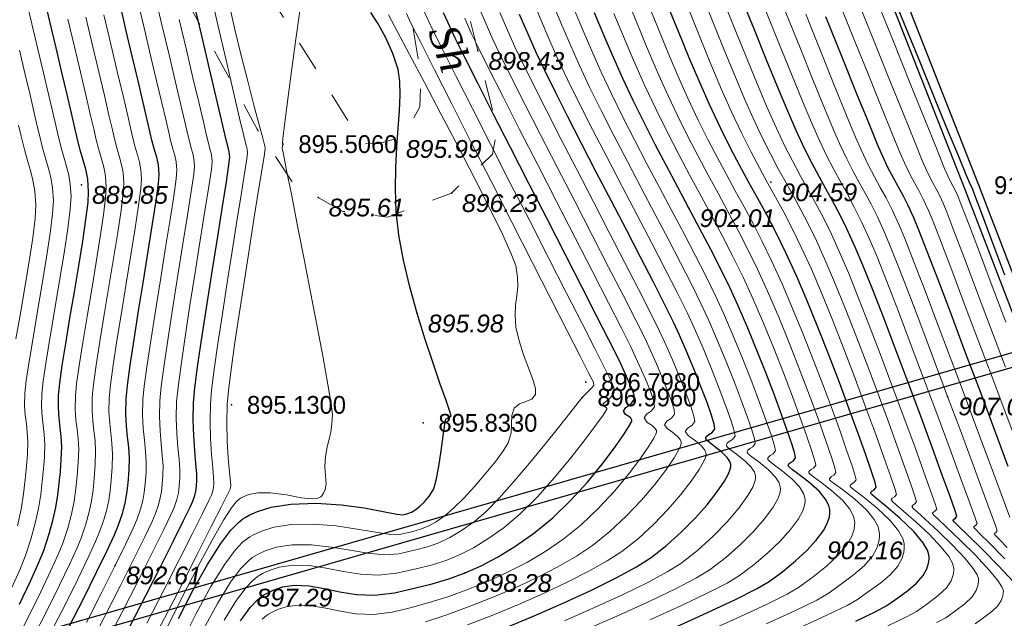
# Model space of a CAD drawing. Header units: millimetres. Extents: x 1490 to 2460, y -539 to 1142.
# Tile 12 of 28: x 2282 to 2331, y 843 to 872. Entities that reach past the tile are written whole.
import ezdxf
from ezdxf.enums import TextEntityAlignment as Align

# ---------------------------------------------------------------- set-up
doc = ezdxf.new("R2010")
doc.units = ezdxf.units.MM
doc.linetypes.add('Auto_Street_NotBorder_Line_m1', pattern=[3, 1.5, -1.5])
for name, color, linetype in [('(004) Точки рельефа', 7, 'Continuous'), ('(031) Горизонтали', 42, 'Continuous'), ('(035) Откосы', 7, 'Continuous'), ('Отметка', 7, 'Continuous'), ('Пикет', 7, 'Continuous')]:
    doc.layers.add(name, color=color, linetype=linetype)
doc.layers.add('(032) Горизонтали утолщенные', color=32, linetype='Continuous', lineweight=30)
doc.layers.add('AUTO#_ROADS_EXIST_L', color=7, linetype='Continuous', lineweight=15, true_color=0x000000)
doc.layers.add('AUTO#_ROADS_MTRAL_T', color=7, linetype='Continuous', lineweight=15, true_color=0x000000)
doc.styles.add('D-431', font='txt')
doc.styles.add('БМ-431 (Times New Roman К)', font='timesi.ttf', dxfattribs={"height": 1})

msp = doc.modelspace()

# ---------------------------------------------------------------- linework, layer by layer
at = {"layer": '(004) Точки рельефа', "color": 7, "linetype": 'ByBlock', "lineweight": -2}
for p in [(2304.613, 870.514, 898.431), (2300.54, 866.177, 895.987), (2285.067, 863.914, 889.846), (2319.054, 864.041, 904.592), (2296.732, 863.289, 895.614), (2303.307, 863.507, 896.226), (2315.025, 862.764, 902.009), (2301.623, 857.573, 895.976), (2327.781, 853.485, 907.034), (2321.304, 846.394, 902.164), (2286.736, 845.157, 892.61), (2303.986, 844.784, 898.28), (2293.181, 844.063, 897.286)]:
    msp.add_point(p, dxfattribs=at)
at = {"layer": '(031) Горизонтали', "color": 42, "linetype": 'Continuous', "lineweight": 0}
for points, elevation in [([(2288.29, 842.311), (2289.148, 843.976), (2289.907, 845.465), (2290.544, 846.726), (2291.033, 847.707), (2291.352, 848.355), (2291.477, 848.619), (2291.543, 848.828), (2291.574, 849.003), (2291.593, 849.223), (2291.581, 849.486), (2291.538, 849.972), (2291.482, 850.63), (2291.432, 851.409), (2291.407, 852.258), (2291.424, 853.128), (2291.487, 853.8), (2291.617, 854.818), (2291.798, 856.097), (2292.016, 857.551), (2292.254, 859.096), (2292.498, 860.646), (2292.731, 862.116), (2292.939, 863.421), (2293.107, 864.476), (2293.217, 865.194), (2293.257, 865.493), (2293.237, 865.667), (2293.2, 865.806), (2293.153, 865.979), (2293.07, 866.335), (2292.867, 867.207), (2292.569, 868.485), (2292.203, 870.054), (2291.796, 871.801), (2291.373, 873.615)], 894.5), ([(2327.234, 842.342), (2327.691, 842.58), (2328.191, 842.936), (2328.634, 843.27), (2328.99, 843.613), (2329.189, 843.913), (2329.277, 844.162), (2329.303, 844.344), (2329.306, 844.44), (2329.297, 844.514), (2329.235, 844.688), (2329.046, 845.002), (2328.65, 845.494), (2328.007, 846.169), (2327.308, 846.841), (2326.667, 847.43), (2326.273, 847.79), (2326.085, 847.968), (2326.025, 848.035), (2326.017, 848.051), (2326.023, 848.081), (2326.063, 848.129), (2326.157, 848.187), (2326.249, 848.296), (2326.183, 848.527), (2325.985, 849.11), (2325.676, 849.985), (2325.277, 851.089), (2324.811, 852.363), (2324.298, 853.744), (2323.76, 855.172), (2323.218, 856.586), (2322.693, 857.923), (2322.207, 859.123), (2321.781, 860.124), (2321.33, 861.114), (2320.919, 861.955), (2320.537, 862.689), (2320.171, 863.36), (2319.81, 864.009), (2319.442, 864.678), (2319.054, 865.411), (2318.635, 866.249), (2318.173, 867.234), (2317.765, 868.16), (2317.284, 869.298), (2316.746, 870.602), (2316.169, 872.025), (2315.57, 873.52)], 905), ([(2281.621, 844.039), (2282.026, 844.94), (2282.29, 845.594), (2282.571, 846.445), (2282.786, 847.234), (2282.944, 847.968), (2283.057, 848.654), (2283.137, 849.301), (2283.193, 849.917), (2283.238, 850.508), (2283.258, 851.113), (2283.233, 851.608), (2283.183, 852.048), (2283.13, 852.488), (2283.097, 852.984), (2283.105, 853.592), (2283.174, 854.242), (2283.321, 855.223), (2283.52, 856.44), (2283.751, 857.796), (2283.988, 859.198), (2284.211, 860.549), (2284.394, 861.756), (2284.515, 862.723), (2284.552, 863.354), (2284.512, 863.931), (2284.437, 864.399), (2284.335, 864.812), (2284.212, 865.224), (2284.075, 865.689), (2283.933, 866.261), (2283.817, 866.766), (2283.649, 867.486), (2283.437, 868.387), (2283.189, 869.438), (2282.914, 870.606), (2282.619, 871.857), (2282.314, 873.159)], 889.5), ([(2285.305, 840.887), (2286.189, 842.59), (2286.98, 844.14), (2287.654, 845.482), (2288.186, 846.561), (2288.549, 847.323), (2288.721, 847.712), (2288.863, 848.134), (2288.955, 848.479), (2289.013, 848.803), (2289.052, 849.161), (2289.087, 849.608), (2289.091, 850.062), (2289.055, 850.575), (2288.999, 851.15), (2288.946, 851.789), (2288.915, 852.494), (2288.928, 853.267), (2288.997, 853.97), (2289.14, 855.041), (2289.339, 856.38), (2289.574, 857.887), (2289.824, 859.462), (2290.072, 861.005), (2290.298, 862.416), (2290.481, 863.594), (2290.603, 864.439), (2290.645, 864.851), (2290.614, 865.194), (2290.555, 865.459), (2290.475, 865.724), (2290.387, 866.064), (2290.313, 866.384), (2290.164, 867.019), (2289.951, 867.92), (2289.687, 869.04), (2289.384, 870.329), (2289.053, 871.739), (2288.706, 873.222)], 893), ([(2285.309, 842.335), (2286.078, 843.843), (2286.736, 845.157), (2287.258, 846.223), (2287.621, 846.991), (2287.802, 847.409), (2287.976, 847.927), (2288.09, 848.351), (2288.161, 848.749), (2288.209, 849.188), (2288.251, 849.737), (2288.261, 850.254), (2288.227, 850.776), (2288.172, 851.324), (2288.117, 851.916), (2288.084, 852.572), (2288.096, 853.313), (2288.164, 853.997), (2288.304, 855.036), (2288.499, 856.333), (2288.728, 857.795), (2288.974, 859.324), (2289.216, 860.826), (2289.437, 862.203), (2289.616, 863.362), (2289.735, 864.205), (2289.775, 864.637), (2289.738, 865.048), (2289.666, 865.367), (2289.571, 865.684), (2289.465, 866.092), (2289.387, 866.431), (2289.238, 867.065), (2289.03, 867.949), (2288.773, 869.039), (2288.478, 870.29), (2288.157, 871.656), (2287.821, 873.093)], 892.5), ([(2318.833, 842.278), (2320.279, 842.941), (2321.322, 843.449), (2321.881, 843.766), (2322.54, 844.24), (2323.144, 844.691), (2323.663, 845.14), (2324.069, 845.609), (2324.291, 846.012), (2324.388, 846.337), (2324.417, 846.568), (2324.419, 846.688), (2324.41, 846.81), (2324.347, 847.055), (2324.157, 847.422), (2323.773, 847.896), (2323.18, 848.441), (2322.588, 848.897), (2322.207, 849.173), (2322.021, 849.316), (2321.96, 849.377), (2321.952, 849.396), (2321.956, 849.425), (2321.983, 849.473), (2322.055, 849.531), (2322.174, 849.604), (2322.272, 849.734), (2322.22, 849.962), (2322.051, 850.498), (2321.78, 851.292), (2321.424, 852.294), (2320.997, 853.455), (2320.515, 854.723), (2319.993, 856.05), (2319.448, 857.385), (2318.893, 858.678), (2318.399, 859.76), (2317.912, 860.761), (2317.428, 861.702), (2316.946, 862.607), (2316.461, 863.498), (2315.971, 864.396), (2315.473, 865.325), (2314.964, 866.305), (2314.442, 867.361), (2313.902, 868.513), (2313.409, 869.621), (2312.929, 870.741), (2312.462, 871.867), (2312.007, 872.991)], 903), ([(2329.143, 842.284), (2329.572, 842.589), (2329.952, 842.876), (2330.257, 843.169), (2330.427, 843.426), (2330.503, 843.64), (2330.525, 843.796), (2330.528, 843.878), (2330.518, 843.944), (2330.453, 844.106), (2330.252, 844.418), (2329.831, 844.929), (2329.149, 845.653), (2328.406, 846.386), (2327.724, 847.036), (2327.305, 847.433), (2327.106, 847.629), (2327.042, 847.699), (2327.033, 847.714), (2327.039, 847.74), (2327.075, 847.783), (2327.161, 847.84), (2327.243, 847.936), (2327.167, 848.186), (2326.942, 848.831), (2326.596, 849.798), (2326.154, 851.016), (2325.64, 852.411), (2325.081, 853.913), (2324.503, 855.449), (2323.93, 856.946), (2323.389, 858.333), (2322.905, 859.537), (2322.503, 860.486), (2322.047, 861.482), (2321.635, 862.315), (2321.253, 863.037), (2320.884, 863.705), (2320.514, 864.372), (2320.127, 865.093), (2319.708, 865.922), (2319.241, 866.914), (2318.854, 867.796), (2318.37, 868.947), (2317.809, 870.311), (2317.194, 871.829), (2316.546, 873.444)], 905.5), ([(2330.955, 851.81), (2330.199, 853.824), (2329.433, 855.859), (2328.697, 857.81), (2328.029, 859.571), (2327.47, 861.037), (2327.059, 862.1), (2326.835, 862.655), (2326.577, 863.206), (2326.353, 863.633), (2326.138, 864.02), (2325.911, 864.447), (2325.647, 864.995), (2325.441, 865.482), (2325.05, 866.434), (2324.505, 867.775), (2323.838, 869.424), (2323.08, 871.303), (2322.263, 873.333)], 908.5), ([(2330.632, 854.931), (2329.896, 856.882), (2329.205, 858.712), (2328.592, 860.33), (2328.09, 861.647), (2327.734, 862.572), (2327.557, 863.017), (2327.374, 863.407), (2327.215, 863.71), (2327.063, 863.984), (2326.902, 864.287), (2326.715, 864.675), (2326.529, 865.12), (2326.139, 866.074), (2325.58, 867.453), (2324.886, 869.17), (2324.092, 871.14), (2323.232, 873.276)], 909), ([(2330.648, 857.14), (2329.928, 859.047), (2329.294, 860.72), (2328.784, 862.064), (2328.434, 862.982), (2328.279, 863.378), (2328.147, 863.656), (2328.033, 863.868), (2327.918, 864.078), (2327.783, 864.355), (2327.616, 864.758), (2327.228, 865.714), (2326.655, 867.131), (2325.934, 868.916), (2325.103, 870.976), (2324.2, 873.218)], 909.5), ([(2288.2, 840.71), (2289.16, 842.551), (2290.042, 844.261), (2290.82, 845.785), (2291.469, 847.069), (2291.965, 848.056), (2292.282, 848.692), (2292.395, 848.922), (2292.416, 849.007), (2292.429, 849.094), (2292.41, 849.281), (2292.365, 849.755), (2292.309, 850.443), (2292.26, 851.274), (2292.237, 852.178), (2292.256, 853.082), (2292.32, 853.771), (2292.452, 854.819), (2292.637, 856.136), (2292.859, 857.633), (2293.102, 859.223), (2293.351, 860.815), (2293.589, 862.321), (2293.801, 863.652), (2293.972, 864.719), (2294.086, 865.433), (2294.127, 865.706), (2294.107, 865.829), (2294.075, 865.951), (2294.004, 866.213), (2293.826, 866.879), (2293.569, 867.848), (2293.264, 869.021), (2292.943, 870.297), (2292.635, 871.577), (2292.371, 872.762)], 895), ([(2292.103, 842.452), (2292.717, 843.443), (2293.181, 844.063), (2293.513, 844.414), (2293.725, 844.588), (2293.829, 844.657), (2293.995, 844.752), (2294.327, 844.909), (2294.823, 845.071), (2295.481, 845.169), (2296.303, 845.147), (2297.13, 845.023), (2297.967, 844.86), (2298.822, 844.722), (2299.698, 844.672), (2300.603, 844.771), (2301.564, 844.984), (2302.376, 845.19), (2303.086, 845.416), (2303.745, 845.687), (2304.402, 846.029), (2305.106, 846.466), (2305.905, 847.025), (2306.702, 847.693), (2307.549, 848.544), (2308.397, 849.494), (2309.2, 850.462), (2309.907, 851.365), (2310.472, 852.123), (2310.789, 852.568), (2310.932, 852.78), (2310.976, 852.854), (2310.981, 852.869), (2310.975, 852.896), (2310.936, 852.942), (2310.846, 853.004), (2310.774, 853.097), (2310.906, 853.224), (2311.162, 853.422), (2311.334, 853.689), (2311.327, 853.912), (2311.238, 854.143), (2311.101, 854.4), (2310.952, 854.701), (2310.774, 855.06), (2310.36, 855.879), (2309.75, 857.078), (2308.987, 858.574), (2308.112, 860.288), (2307.169, 862.136), (2306.198, 864.038), (2305.242, 865.913), (2304.343, 867.68), (2303.543, 869.256), (2302.884, 870.561), (2302.408, 871.513), (2302.157, 872.032), (2301.922, 872.562)], 897.5), ([(2302.038, 842.372), (2303.078, 842.719), (2304.182, 843.123), (2305.316, 843.573), (2306.446, 844.058), (2307.539, 844.568), (2308.562, 845.092), (2309.481, 845.618), (2310.262, 846.136), (2311.122, 846.825), (2311.935, 847.586), (2312.679, 848.374), (2313.333, 849.146), (2313.878, 849.857), (2314.292, 850.463), (2314.516, 850.842), (2314.613, 851.051), (2314.643, 851.148), (2314.646, 851.183), (2314.64, 851.243), (2314.595, 851.357), (2314.466, 851.513), (2314.232, 851.7), (2313.95, 851.904), (2313.823, 852.087), (2313.94, 852.268), (2314.166, 852.409), (2314.317, 852.61), (2314.289, 852.842), (2314.165, 853.246), (2313.965, 853.781), (2313.71, 854.41), (2313.421, 855.091), (2313.117, 855.786), (2312.857, 856.333), (2312.403, 857.24), (2311.793, 858.439), (2311.063, 859.861), (2310.251, 861.439), (2309.394, 863.102), (2308.528, 864.784), (2307.69, 866.416), (2306.918, 867.929), (2306.247, 869.255), (2305.716, 870.325), (2305.36, 871.072), (2304.972, 871.946), (2304.663, 872.678)], 899), ([(2308.882, 842.425), (2310.393, 843.091), (2311.782, 843.73), (2312.99, 844.318), (2313.956, 844.832), (2314.619, 845.247), (2315.444, 845.897), (2316.214, 846.592), (2316.902, 847.298), (2317.482, 847.978), (2317.927, 848.595), (2318.17, 849.02), (2318.276, 849.286), (2318.308, 849.433), (2318.311, 849.498), (2318.304, 849.582), (2318.252, 849.75), (2318.098, 849.995), (2317.8, 850.302), (2317.375, 850.638), (2317.079, 850.857), (2316.928, 850.986), (2316.878, 851.052), (2316.871, 851.078), (2316.877, 851.116), (2316.912, 851.181), (2317.01, 851.259), (2317.169, 851.357), (2317.3, 851.532), (2317.256, 851.779), (2317.099, 852.286), (2316.847, 853.001), (2316.52, 853.87), (2316.138, 854.84), (2315.719, 855.858), (2315.283, 856.871), (2314.931, 857.626), (2314.447, 858.601), (2313.858, 859.753), (2313.192, 861.038), (2312.474, 862.412), (2311.731, 863.833), (2310.989, 865.256), (2310.275, 866.639), (2309.615, 867.939), (2309.036, 869.111), (2308.563, 870.113), (2308.107, 871.133), (2307.728, 872.017), (2307.405, 872.803)], 900.5), ([(2309.756, 841.908), (2311.464, 842.655), (2313.023, 843.363), (2314.36, 844.002), (2315.401, 844.541), (2316.072, 844.951), (2316.845, 845.552), (2317.567, 846.186), (2318.212, 846.828), (2318.756, 847.45), (2319.174, 848.026), (2319.401, 848.436), (2319.5, 848.706), (2319.53, 848.864), (2319.533, 848.936), (2319.524, 849.033), (2319.465, 849.226), (2319.29, 849.509), (2318.949, 849.866), (2318.463, 850.256), (2318.124, 850.506), (2317.952, 850.647), (2317.895, 850.716), (2317.888, 850.742), (2317.893, 850.778), (2317.926, 850.84), (2318.019, 850.914), (2318.17, 851.006), (2318.294, 851.172), (2318.256, 851.388), (2318.118, 851.842), (2317.895, 852.493), (2317.601, 853.299), (2317.25, 854.218), (2316.858, 855.207), (2316.438, 856.226), (2316.005, 857.232), (2315.633, 858.035), (2315.161, 858.99), (2314.609, 860.07), (2313.996, 861.246), (2313.342, 862.49), (2312.666, 863.773), (2311.987, 865.068), (2311.325, 866.346), (2310.698, 867.578), (2310.127, 868.736), (2309.631, 869.793), (2309.127, 870.92), (2308.708, 871.898), (2308.35, 872.769)], 901), ([(2313.089, 842.466), (2314.628, 843.165), (2315.926, 843.781), (2316.914, 844.287), (2317.524, 844.655), (2318.246, 845.208), (2318.92, 845.781), (2319.522, 846.358), (2320.03, 846.922), (2320.42, 847.457), (2320.632, 847.853), (2320.724, 848.126), (2320.752, 848.294), (2320.754, 848.374), (2320.745, 848.483), (2320.678, 848.702), (2320.481, 849.024), (2320.098, 849.43), (2319.551, 849.874), (2319.17, 850.154), (2318.976, 850.308), (2318.912, 850.38), (2318.904, 850.405), (2318.908, 850.44), (2318.94, 850.498), (2319.028, 850.568), (2319.171, 850.656), (2319.289, 850.813), (2319.244, 851.043), (2319.088, 851.546), (2318.838, 852.274), (2318.51, 853.178), (2318.119, 854.21), (2317.68, 855.323), (2317.211, 856.467), (2316.727, 857.594), (2316.334, 858.447), (2315.869, 859.392), (2315.347, 860.414), (2314.781, 861.497), (2314.184, 862.626), (2313.569, 863.784), (2312.951, 864.956), (2312.341, 866.127), (2311.753, 867.28), (2311.202, 868.401), (2310.699, 869.473), (2310.164, 870.671), (2309.706, 871.742), (2309.304, 872.72)], 901.5), ([(2320.474, 842.087), (2321.85, 842.716), (2322.828, 843.186), (2323.334, 843.469), (2323.933, 843.896), (2324.482, 844.297), (2324.954, 844.696), (2325.322, 845.117), (2325.525, 845.487), (2325.613, 845.792), (2325.639, 846.011), (2325.641, 846.126), (2325.631, 846.244), (2325.563, 846.488), (2325.358, 846.866), (2324.942, 847.374), (2324.299, 847.978), (2323.658, 848.496), (2323.245, 848.813), (2323.043, 848.975), (2322.977, 849.041), (2322.969, 849.06), (2322.972, 849.086), (2322.997, 849.131), (2323.065, 849.185), (2323.175, 849.253), (2323.266, 849.375), (2323.218, 849.579), (2323.064, 850.066), (2322.817, 850.795), (2322.491, 851.722), (2322.098, 852.804), (2321.653, 853.998), (2321.169, 855.261), (2320.659, 856.551), (2320.136, 857.825), (2319.615, 859.04), (2319.114, 860.14), (2318.64, 861.117), (2318.186, 862.004), (2317.745, 862.829), (2317.309, 863.623), (2316.872, 864.417), (2316.426, 865.24), (2315.966, 866.124), (2315.482, 867.098), (2314.97, 868.194), (2314.482, 869.293), (2313.984, 870.459), (2313.482, 871.671), (2312.982, 872.91)], 903.5), ([(2324.825, 842.183), (2325.781, 842.631), (2326.238, 842.877), (2326.81, 843.283), (2327.317, 843.665), (2327.723, 844.057), (2327.95, 844.399), (2328.051, 844.684), (2328.081, 844.892), (2328.084, 845.002), (2328.076, 845.085), (2328.018, 845.271), (2327.84, 845.587), (2327.468, 846.06), (2326.866, 846.688), (2326.211, 847.298), (2325.61, 847.827), (2325.241, 848.148), (2325.065, 848.31), (2325.008, 848.371), (2325.001, 848.387), (2325.008, 848.42), (2325.051, 848.472), (2325.154, 848.537), (2325.255, 848.656), (2325.186, 848.904), (2324.979, 849.523), (2324.656, 850.445), (2324.24, 851.604), (2323.753, 852.931), (2323.219, 854.361), (2322.66, 855.827), (2322.098, 857.26), (2321.557, 858.594), (2321.059, 859.763), (2320.565, 860.847), (2320.114, 861.769), (2319.696, 862.574), (2319.295, 863.309), (2318.899, 864.02), (2318.495, 864.753), (2318.071, 865.556), (2317.612, 866.474), (2317.105, 867.554), (2316.634, 868.621), (2316.107, 869.868), (2315.538, 871.248), (2314.945, 872.717)], 904.5), ([(2330.601, 845.477), (2329.839, 846.248), (2329.37, 846.72), (2329.147, 846.949), (2329.075, 847.028), (2329.066, 847.041), (2329.07, 847.058), (2329.099, 847.092), (2329.168, 847.144), (2329.232, 847.217), (2329.135, 847.506), (2328.859, 848.274), (2328.438, 849.426), (2327.906, 850.869), (2327.298, 852.509), (2326.647, 854.252), (2325.987, 856.003), (2325.354, 857.668), (2324.78, 859.154), (2324.299, 860.365), (2323.947, 861.209), (2323.539, 862.095), (2323.175, 862.82), (2322.837, 863.448), (2322.506, 864.043), (2322.164, 864.67), (2321.794, 865.392), (2321.376, 866.274), (2321.064, 866.992), (2320.625, 868.042), (2320.083, 869.364), (2319.463, 870.893), (2318.789, 872.567)], 906.5), ([(2281.786, 841.314), (2282.469, 842.656), (2283.062, 843.854), (2283.547, 844.869), (2283.908, 845.664), (2284.127, 846.199), (2284.391, 846.991), (2284.579, 847.689), (2284.709, 848.328), (2284.796, 848.943), (2284.857, 849.573), (2284.909, 850.251), (2284.93, 850.888), (2284.903, 851.409), (2284.851, 851.873), (2284.795, 852.337), (2284.76, 852.859), (2284.769, 853.499), (2284.83, 854.106), (2284.959, 855.015), (2285.137, 856.148), (2285.347, 857.427), (2285.571, 858.773), (2285.792, 860.108), (2285.993, 861.355), (2286.154, 862.435), (2286.26, 863.27), (2286.293, 863.782), (2286.249, 864.346), (2286.165, 864.793), (2286.052, 865.2), (2285.919, 865.645), (2285.777, 866.205), (2285.67, 866.671), (2285.5, 867.398), (2285.277, 868.343), (2285.013, 869.466), (2284.716, 870.723), (2284.399, 872.074)], 890.5), ([(2282.667, 841.569), (2283.371, 842.953), (2283.98, 844.18), (2284.475, 845.208), (2284.837, 845.996), (2285.046, 846.501), (2285.28, 847.196), (2285.447, 847.791), (2285.56, 848.333), (2285.637, 848.87), (2285.694, 849.451), (2285.745, 850.122), (2285.766, 850.776), (2285.738, 851.31), (2285.685, 851.785), (2285.628, 852.261), (2285.592, 852.797), (2285.6, 853.452), (2285.664, 854.079), (2285.795, 855.02), (2285.977, 856.195), (2286.192, 857.519), (2286.422, 858.911), (2286.648, 860.288), (2286.854, 861.567), (2287.02, 862.667), (2287.129, 863.504), (2287.163, 863.996), (2287.124, 864.504), (2287.049, 864.906), (2286.947, 865.272), (2286.827, 865.672), (2286.699, 866.177), (2286.596, 866.624), (2286.425, 867.354), (2286.197, 868.321), (2285.924, 869.48), (2285.617, 870.782), (2285.288, 872.184)], 891), ([(2283.548, 841.825), (2284.274, 843.25), (2284.899, 844.506), (2285.403, 845.546), (2285.765, 846.327), (2285.964, 846.804), (2286.17, 847.407), (2286.315, 847.909), (2286.414, 848.366), (2286.481, 848.83), (2286.532, 849.355), (2286.58, 849.994), (2286.601, 850.638), (2286.571, 851.178), (2286.516, 851.67), (2286.459, 852.169), (2286.423, 852.729), (2286.432, 853.406), (2286.497, 854.052), (2286.632, 855.025), (2286.818, 856.241), (2287.038, 857.611), (2287.273, 859.049), (2287.504, 860.467), (2287.715, 861.779), (2287.885, 862.898), (2287.998, 863.737), (2288.034, 864.21), (2287.999, 864.661), (2287.932, 865.019), (2287.841, 865.344), (2287.735, 865.7), (2287.621, 866.149), (2287.522, 866.576), (2287.35, 867.31), (2287.117, 868.3), (2286.836, 869.494), (2286.518, 870.842), (2286.178, 872.293)], 891.5), ([(2286.159, 841.091), (2287.069, 842.845), (2287.882, 844.436), (2288.572, 845.807), (2289.113, 846.9), (2289.478, 847.655), (2289.639, 848.014), (2289.77, 848.411), (2289.846, 848.732), (2289.889, 849.061), (2289.922, 849.48), (2289.921, 849.87), (2289.883, 850.374), (2289.827, 850.977), (2289.775, 851.662), (2289.745, 852.415), (2289.76, 853.221), (2289.83, 853.942), (2289.977, 855.046), (2290.18, 856.426), (2290.419, 857.979), (2290.675, 859.6), (2290.928, 861.184), (2291.159, 862.628), (2291.347, 863.825), (2291.472, 864.673), (2291.516, 865.065), (2291.477, 865.414), (2291.402, 865.689), (2291.309, 866.036), (2291.236, 866.351), (2291.078, 867.023), (2290.85, 867.991), (2290.567, 869.196), (2290.243, 870.576), (2289.892, 872.072)], 893.5), ([(2289.207, 841.929), (2290.039, 843.586), (2290.805, 845.08), (2291.489, 846.364), (2292.078, 847.39), (2292.468, 847.991), (2292.709, 848.299), (2292.843, 848.429), (2292.902, 848.471), (2293.035, 848.543), (2293.316, 848.652), (2293.766, 848.737), (2294.397, 848.738), (2295.185, 848.631), (2295.906, 848.495), (2296.387, 848.433), (2296.668, 848.448), (2296.81, 848.498), (2296.865, 848.538), (2296.92, 848.593), (2297.008, 848.709), (2297.089, 848.899), (2297.126, 849.18), (2297.106, 849.578), (2297.074, 850.029), (2297.098, 850.532), (2297.183, 850.998), (2297.275, 851.378), (2297.36, 851.732), (2297.42, 852.121), (2297.44, 852.604), (2297.38, 853.115), (2297.221, 854.078), (2296.984, 855.386), (2296.692, 856.937), (2296.368, 858.623), (2296.032, 860.34), (2295.708, 861.984), (2295.418, 863.449), (2295.182, 864.629), (2295.025, 865.42), (2294.967, 865.718), (2294.982, 865.834), (2294.997, 865.92), (2294.985, 865.972), (2294.973, 866.024), (2295.011, 866.322), (2295.114, 867.117), (2295.265, 868.269), (2295.447, 869.641), (2295.644, 871.096), (2295.838, 872.495)], 895.5), ([(2289.967, 841.272), (2290.723, 842.78), (2291.447, 844.109), (2292.132, 845.214), (2292.649, 845.905), (2293.016, 846.295), (2293.251, 846.488), (2293.365, 846.564), (2293.552, 846.669), (2293.94, 846.847), (2294.556, 847.04), (2295.42, 847.177), (2296.532, 847.197), (2297.63, 847.101), (2298.66, 846.946), (2299.57, 846.788), (2300.307, 846.683), (2300.817, 846.69), (2301.353, 846.811), (2301.783, 846.936), (2302.164, 847.092), (2302.552, 847.31), (2303, 847.618), (2303.417, 847.971), (2303.923, 848.474), (2304.471, 849.068), (2305.012, 849.696), (2305.497, 850.299), (2305.879, 850.818), (2306.107, 851.195), (2306.249, 851.685), (2306.271, 852.141), (2306.286, 852.552), (2306.407, 852.902), (2306.668, 853.127), (2306.98, 853.24), (2307.268, 853.353), (2307.459, 853.573), (2307.455, 853.872), (2307.321, 854.325), (2307.107, 854.895), (2306.864, 855.54), (2306.643, 856.221), (2306.494, 856.899), (2306.448, 857.496), (2306.474, 857.994), (2306.531, 858.439), (2306.578, 858.881), (2306.575, 859.367), (2306.48, 859.945), (2306.264, 860.519), (2305.822, 861.482), (2305.202, 862.744), (2304.457, 864.213), (2303.638, 865.799), (2302.796, 867.411), (2301.981, 868.957), (2301.245, 870.347), (2300.639, 871.49), (2300.214, 872.295)], 896.5), ([(2291.09, 842.02), (2291.775, 843.281), (2292.424, 844.329), (2292.915, 844.984), (2293.264, 845.354), (2293.488, 845.538), (2293.597, 845.61), (2293.773, 845.711), (2294.134, 845.878), (2294.689, 846.056), (2295.45, 846.173), (2296.417, 846.172), (2297.38, 846.062), (2298.314, 845.903), (2299.196, 845.755), (2300.003, 845.678), (2300.71, 845.731), (2301.49, 845.905), (2302.135, 846.077), (2302.698, 846.276), (2303.235, 846.531), (2303.802, 846.87), (2304.453, 847.322), (2305.001, 847.794), (2305.667, 848.478), (2306.405, 849.303), (2307.168, 850.203), (2307.911, 851.109), (2308.588, 851.953), (2309.152, 852.667), (2309.558, 853.182), (2309.76, 853.431), (2310.017, 853.691), (2310.236, 853.903), (2310.34, 854.048), (2310.312, 854.19), (2310.23, 854.34), (2310.072, 854.653), (2309.653, 855.476), (2309.019, 856.72), (2308.218, 858.294), (2307.294, 860.107), (2306.295, 862.069), (2305.267, 864.088), (2304.257, 866.075), (2303.31, 867.939), (2302.474, 869.589), (2301.794, 870.935), (2301.317, 871.886), (2301.089, 872.352)], 897), ([(2293.984, 842.51), (2294.191, 842.683), (2294.292, 842.75), (2294.441, 842.835), (2294.735, 842.976), (2295.165, 843.118), (2295.724, 843.199), (2296.416, 843.169), (2297.117, 843.048), (2297.846, 842.897), (2298.621, 842.774), (2299.463, 842.74), (2300.389, 842.853), (2301.281, 843.062), (2302.216, 843.321), (2303.18, 843.629), (2304.16, 843.984), (2305.141, 844.385), (2306.11, 844.832), (2307.054, 845.322), (2307.958, 845.856), (2308.81, 846.433), (2309.715, 847.163), (2310.57, 847.975), (2311.353, 848.82), (2312.042, 849.646), (2312.615, 850.403), (2313.051, 851.039), (2313.287, 851.426), (2313.39, 851.63), (2313.421, 851.717), (2313.425, 851.745), (2313.416, 851.804), (2313.359, 851.909), (2313.205, 852.045), (2312.965, 852.207), (2312.807, 852.424), (2312.929, 852.612), (2313.165, 852.759), (2313.323, 852.97), (2313.293, 853.229), (2313.156, 853.647), (2312.941, 854.18), (2312.678, 854.787), (2312.396, 855.424), (2312.154, 855.926), (2311.692, 856.845), (2311.052, 858.102), (2310.277, 859.616), (2309.409, 861.308), (2308.491, 863.097), (2307.564, 864.903), (2306.671, 866.647), (2305.856, 868.247), (2305.159, 869.625), (2304.624, 870.7), (2304.292, 871.392), (2303.965, 872.128)], 898.5), ([(2304.104, 842.219), (2305.348, 842.708), (2306.612, 843.233), (2307.851, 843.778), (2309.024, 844.327), (2310.087, 844.864), (2310.998, 845.374), (2311.715, 845.84), (2312.529, 846.487), (2313.299, 847.196), (2314.004, 847.927), (2314.624, 848.645), (2315.141, 849.311), (2315.533, 849.887), (2315.745, 850.259), (2315.837, 850.472), (2315.865, 850.579), (2315.868, 850.621), (2315.86, 850.697), (2315.803, 850.842), (2315.643, 851.047), (2315.35, 851.292), (2314.998, 851.551), (2314.839, 851.751), (2314.951, 851.924), (2315.167, 852.058), (2315.311, 852.251), (2315.272, 852.51), (2315.118, 852.998), (2314.874, 853.661), (2314.564, 854.443), (2314.211, 855.29), (2313.839, 856.147), (2313.56, 856.74), (2313.114, 857.635), (2312.533, 858.776), (2311.849, 860.107), (2311.094, 861.57), (2310.297, 863.108), (2309.492, 864.665), (2308.709, 866.185), (2307.98, 867.61), (2307.335, 868.885), (2306.808, 869.951), (2306.428, 870.752), (2306.029, 871.647), (2305.704, 872.41)], 899.5), ([(2315.893, 841.885), (2317.532, 842.62), (2318.882, 843.248), (2319.872, 843.738), (2320.429, 844.062), (2321.148, 844.594), (2321.806, 845.118), (2322.372, 845.641), (2322.814, 846.167), (2323.057, 846.594), (2323.163, 846.919), (2323.195, 847.139), (2323.198, 847.25), (2323.189, 847.361), (2323.131, 847.586), (2322.957, 847.92), (2322.605, 848.353), (2322.061, 848.848), (2321.519, 849.265), (2321.17, 849.519), (2320.999, 849.654), (2320.943, 849.713), (2320.936, 849.733), (2320.94, 849.763), (2320.969, 849.815), (2321.046, 849.877), (2321.173, 849.954), (2321.277, 850.094), (2321.232, 850.307), (2321.081, 850.794), (2320.838, 851.515), (2320.515, 852.424), (2320.126, 853.481), (2319.684, 854.641), (2319.202, 855.862), (2318.693, 857.102), (2318.171, 858.317), (2317.69, 859.366), (2317.193, 860.382), (2316.681, 861.377), (2316.156, 862.365), (2315.619, 863.357), (2315.074, 864.367), (2314.521, 865.407), (2313.962, 866.49), (2313.399, 867.627), (2312.834, 868.833), (2312.291, 870.052), (2311.789, 871.225), (2311.321, 872.358)], 902.5), ([(2330.723, 846.031), (2330.331, 846.437), (2330.148, 846.63), (2330.089, 846.694), (2330.082, 846.705), (2330.086, 846.718), (2330.111, 846.748), (2330.171, 846.795), (2330.226, 846.858), (2330.136, 847.12), (2329.879, 847.826), (2329.486, 848.897), (2328.985, 850.251), (2328.407, 851.807), (2327.781, 853.485), (2327.136, 855.203), (2326.503, 856.881), (2325.91, 858.437), (2325.387, 859.792), (2324.963, 860.863), (2324.669, 861.571), (2324.316, 862.337), (2324.001, 862.964), (2323.708, 863.508), (2323.421, 864.023), (2323.126, 864.566), (2322.805, 865.191), (2322.444, 865.955), (2322.152, 866.629), (2321.713, 867.686), (2321.152, 869.056), (2320.5, 870.665), (2319.784, 872.443)], 907), ([(2330.843, 847.537), (2330.417, 848.688), (2329.877, 850.141), (2329.256, 851.807), (2328.587, 853.597), (2327.902, 855.421), (2327.234, 857.19), (2326.616, 858.815), (2326.081, 860.206), (2325.662, 861.275), (2325.391, 861.932), (2325.047, 862.675), (2324.743, 863.268), (2324.458, 863.786), (2324.172, 864.304), (2323.864, 864.895), (2323.512, 865.635), (2323.241, 866.265), (2322.8, 867.33), (2322.222, 868.747), (2321.538, 870.437), (2320.78, 872.319)], 907.5), ([(2281.912, 847.102), (2282.086, 847.922), (2282.211, 848.685), (2282.297, 849.392), (2282.358, 850.042), (2282.403, 850.636), (2282.422, 851.225), (2282.397, 851.707), (2282.349, 852.135), (2282.298, 852.564), (2282.265, 853.047), (2282.273, 853.638), (2282.341, 854.267), (2282.483, 855.21), (2282.678, 856.378), (2282.903, 857.683), (2283.135, 859.036), (2283.351, 860.347), (2283.529, 861.527), (2283.647, 862.488), (2283.681, 863.141), (2283.638, 863.765), (2283.557, 864.272), (2283.446, 864.719), (2283.313, 865.166), (2283.165, 865.67), (2283.011, 866.29), (2282.891, 866.814), (2282.724, 867.53), (2282.517, 868.41), (2282.277, 869.425), (2282.012, 870.547)], 889), ([(2281.836, 856.317), (2282.055, 857.571), (2282.281, 858.874), (2282.492, 860.144), (2282.665, 861.298), (2282.779, 862.254), (2282.811, 862.927), (2282.764, 863.599), (2282.677, 864.145), (2282.558, 864.627), (2282.414, 865.107), (2282.255, 865.65), (2282.089, 866.318), (2281.965, 866.861)], 888.5)]:
    msp.add_lwpolyline(points, dxfattribs=dict(at, elevation=elevation))
at = {"layer": '(032) Горизонтали утолщенные', "color": 32, "linetype": 'Continuous', "lineweight": 30}
for points, elevation in [([(2330.594, 859.466), (2329.962, 861.164), (2329.461, 862.508), (2329.129, 863.4), (2329.001, 863.74), (2328.926, 863.888), (2328.851, 864.036), (2328.713, 864.367), (2328.359, 865.227), (2327.83, 866.513), (2327.169, 868.125), (2326.418, 869.961), (2325.62, 871.918), (2324.817, 873.895)], 910), ([(2282.007, 843.25), (2282.548, 844.377), (2282.955, 845.274), (2283.208, 845.896), (2283.465, 846.665), (2283.659, 847.366), (2283.802, 848.013), (2283.904, 848.623), (2283.976, 849.211), (2284.029, 849.791), (2284.074, 850.379), (2284.094, 851.001), (2284.068, 851.509), (2284.017, 851.96), (2283.963, 852.412), (2283.929, 852.922), (2283.937, 853.545), (2283.997, 854.134), (2284.123, 855.01), (2284.297, 856.102), (2284.502, 857.335), (2284.721, 858.635), (2284.936, 859.929), (2285.132, 861.143), (2285.289, 862.203), (2285.392, 863.036), (2285.422, 863.568), (2285.374, 864.189), (2285.282, 864.68), (2285.157, 865.128), (2285.011, 865.617), (2284.855, 866.233), (2284.744, 866.719), (2284.575, 867.442), (2284.357, 868.365), (2284.101, 869.452), (2283.815, 870.664), (2283.509, 871.966), (2283.192, 873.318)], 890), ([(2331.013, 844.364), (2330.29, 845.137), (2329.503, 845.932), (2328.781, 846.643), (2328.338, 847.077), (2328.126, 847.289), (2328.058, 847.363), (2328.05, 847.378), (2328.054, 847.399), (2328.087, 847.437), (2328.164, 847.492), (2328.238, 847.577), (2328.151, 847.846), (2327.9, 848.552), (2327.517, 849.612), (2327.03, 850.942), (2326.469, 852.46), (2325.864, 854.082), (2325.245, 855.725), (2324.642, 857.307), (2324.084, 858.743), (2323.602, 859.951), (2323.225, 860.847), (2322.817, 861.738), (2322.449, 862.482), (2322.107, 863.128), (2321.778, 863.725), (2321.447, 864.321), (2321.101, 864.966), (2320.726, 865.707), (2320.309, 866.594), (2319.943, 867.432), (2319.455, 868.597), (2318.872, 870.02), (2318.218, 871.634), (2317.522, 873.368)], 906), ([(2284.428, 842.08), (2285.176, 843.547), (2285.817, 844.831), (2286.33, 845.885), (2286.693, 846.659), (2286.883, 847.107), (2287.09, 847.72), (2287.225, 848.223), (2287.309, 848.694), (2287.365, 849.215), (2287.416, 849.865), (2287.431, 850.446), (2287.399, 850.977), (2287.344, 851.497), (2287.288, 852.042), (2287.254, 852.651), (2287.264, 853.36), (2287.33, 854.024), (2287.468, 855.031), (2287.658, 856.287), (2287.883, 857.703), (2288.123, 859.186), (2288.36, 860.646), (2288.576, 861.991), (2288.75, 863.13), (2288.866, 863.971), (2288.904, 864.423), (2288.861, 864.903), (2288.777, 865.274), (2288.667, 865.645), (2288.543, 866.12), (2288.461, 866.477), (2288.312, 867.111), (2288.108, 867.978), (2287.858, 869.039), (2287.572, 870.251), (2287.261, 871.574), (2286.935, 872.965)], 892), ([(2287.425, 842.085), (2288.26, 843.705), (2289, 845.159), (2289.623, 846.396), (2290.105, 847.368), (2290.424, 848.025), (2290.558, 848.317), (2290.65, 848.597), (2290.704, 848.823), (2290.734, 849.055), (2290.758, 849.351), (2290.751, 849.678), (2290.71, 850.173), (2290.655, 850.803), (2290.603, 851.536), (2290.576, 852.337), (2290.592, 853.174), (2290.664, 853.915), (2290.813, 855.051), (2291.02, 856.472), (2291.264, 858.071), (2291.526, 859.738), (2291.784, 861.364), (2292.02, 862.84), (2292.212, 864.057), (2292.341, 864.906), (2292.386, 865.279), (2292.357, 865.541), (2292.301, 865.747), (2292.231, 866.008), (2292.153, 866.343), (2291.973, 867.115), (2291.71, 868.238), (2291.385, 869.625), (2291.019, 871.189), (2290.632, 872.843)], 894), ([(2323.257, 842.413), (2324.28, 842.897), (2324.786, 843.173), (2325.325, 843.557), (2325.82, 843.918), (2326.244, 844.277), (2326.576, 844.656), (2326.758, 844.989), (2326.837, 845.263), (2326.861, 845.46), (2326.863, 845.564), (2326.852, 845.672), (2326.779, 845.904), (2326.558, 846.283), (2326.111, 846.821), (2325.419, 847.489), (2324.728, 848.08), (2324.282, 848.445), (2324.065, 848.632), (2323.994, 848.704), (2323.985, 848.723), (2323.992, 848.759), (2324.039, 848.816), (2324.151, 848.886), (2324.26, 849.015), (2324.202, 849.24), (2324.023, 849.792), (2323.739, 850.614), (2323.369, 851.654), (2322.931, 852.856), (2322.442, 854.166), (2321.92, 855.53), (2321.384, 856.894), (2320.85, 858.202), (2320.337, 859.401), (2319.809, 860.558), (2319.322, 861.554), (2318.864, 862.436), (2318.422, 863.249), (2317.984, 864.038), (2317.539, 864.85), (2317.074, 865.729), (2316.578, 866.722), (2316.038, 867.874), (2315.555, 868.964), (2315.04, 870.175), (2314.504, 871.473), (2313.957, 872.827)], 904), ([(2289.847, 842.539), (2290.577, 843.96), (2291.276, 845.208), (2291.939, 846.243), (2292.439, 846.892), (2292.795, 847.26), (2293.023, 847.444), (2293.133, 847.517), (2293.33, 847.628), (2293.747, 847.816), (2294.422, 848.025), (2295.39, 848.182), (2296.647, 848.223), (2297.88, 848.14), (2299.007, 847.988), (2299.945, 847.82), (2300.611, 847.689), (2300.924, 847.649), (2301.162, 847.707), (2301.345, 847.782), (2301.548, 847.914), (2301.752, 848.073), (2301.987, 848.294), (2302.225, 848.58), (2302.436, 848.936), (2302.562, 849.365), (2302.687, 850.035), (2302.805, 850.809), (2302.907, 851.548), (2302.986, 852.112), (2303.037, 852.364), (2303.179, 852.449), (2303.3, 852.532), (2303.238, 852.747), (2303.048, 853.287), (2302.761, 854.096), (2302.407, 855.118), (2302.017, 856.296), (2301.623, 857.573), (2301.254, 858.894), (2300.941, 860.201), (2300.716, 861.438), (2300.593, 862.6), (2300.549, 863.715), (2300.564, 864.775), (2300.616, 865.774), (2300.684, 866.704), (2300.745, 867.558), (2300.779, 868.33), (2300.763, 869.011), (2300.677, 869.595), (2300.419, 870.393), (2300.071, 871.159), (2299.691, 871.847), (2299.339, 872.412)], 896), ([(2292.915, 842.416), (2293.394, 843.077), (2293.735, 843.449), (2293.954, 843.632), (2294.06, 843.703), (2294.218, 843.794), (2294.528, 843.942), (2294.981, 844.092), (2295.572, 844.177), (2296.302, 844.146), (2297.042, 844.018), (2297.812, 843.858), (2298.63, 843.729), (2299.519, 843.692), (2300.496, 843.812), (2301.473, 844.028), (2302.362, 844.25), (2303.191, 844.496), (2303.986, 844.784), (2304.774, 845.134), (2305.58, 845.562), (2306.433, 846.088), (2307.357, 846.729), (2308.308, 847.5), (2309.206, 848.365), (2310.027, 849.267), (2310.751, 850.147), (2311.353, 850.949), (2311.81, 851.614), (2312.058, 852.01), (2312.166, 852.208), (2312.199, 852.286), (2312.203, 852.307), (2312.197, 852.346), (2312.159, 852.413), (2312.056, 852.497), (2311.896, 852.599), (2311.79, 852.76), (2311.918, 852.932), (2312.164, 853.098), (2312.328, 853.329), (2312.314, 853.548), (2312.218, 853.848), (2312.064, 854.211), (2311.875, 854.622), (2311.674, 855.063), (2311.478, 855.466), (2311.068, 856.28), (2310.482, 857.432), (2309.757, 858.851), (2308.932, 860.464), (2308.043, 862.2), (2307.13, 863.986), (2306.228, 865.749), (2305.377, 867.419), (2304.613, 868.922), (2303.975, 870.187), (2303.499, 871.141), (2303.225, 871.712), (2302.92, 872.4)], 898), ([(2305.898, 842.053), (2307.391, 842.676), (2308.853, 843.314), (2310.221, 843.943), (2311.437, 844.54), (2312.439, 845.081), (2313.167, 845.544), (2313.937, 846.15), (2314.664, 846.806), (2315.33, 847.481), (2315.916, 848.144), (2316.403, 848.765), (2316.774, 849.311), (2316.974, 849.675), (2317.061, 849.894), (2317.087, 850.011), (2317.09, 850.059), (2317.083, 850.132), (2317.038, 850.275), (2316.907, 850.481), (2316.651, 850.738), (2316.287, 851.02), (2316.033, 851.209), (2315.903, 851.324), (2315.861, 851.387), (2315.855, 851.415), (2315.861, 851.455), (2315.898, 851.523), (2316.001, 851.605), (2316.168, 851.708), (2316.306, 851.891), (2316.271, 852.118), (2316.136, 852.562), (2315.918, 853.18), (2315.634, 853.927), (2315.302, 854.76), (2314.939, 855.635), (2314.561, 856.509), (2314.262, 857.147), (2313.825, 858.03), (2313.274, 859.114), (2312.635, 860.352), (2311.936, 861.7), (2311.201, 863.114), (2310.456, 864.547), (2309.728, 865.954), (2309.042, 867.292), (2308.424, 868.514), (2307.9, 869.576), (2307.496, 870.432), (2307.043, 871.449), (2306.673, 872.316)], 900), ([(2314.215, 842.054), (2315.902, 842.812), (2317.311, 843.47), (2318.362, 843.997), (2318.976, 844.358), (2319.647, 844.863), (2320.273, 845.375), (2320.833, 845.887), (2321.304, 846.394), (2321.667, 846.888), (2321.863, 847.269), (2321.949, 847.546), (2321.974, 847.724), (2321.976, 847.812), (2321.968, 847.913), (2321.916, 848.116), (2321.758, 848.419), (2321.437, 848.809), (2320.943, 849.256), (2320.45, 849.632), (2320.132, 849.865), (2319.977, 849.991), (2319.926, 850.049), (2319.92, 850.069), (2319.924, 850.101), (2319.955, 850.156), (2320.037, 850.222), (2320.172, 850.305), (2320.283, 850.453), (2320.243, 850.655), (2320.107, 851.104), (2319.885, 851.762), (2319.59, 852.591), (2319.234, 853.552), (2318.83, 854.608), (2318.39, 855.719), (2317.926, 856.848), (2317.449, 857.955), (2317.034, 858.859), (2316.577, 859.795), (2316.085, 860.76), (2315.565, 861.751), (2315.025, 862.764), (2314.472, 863.797), (2313.913, 864.847), (2313.355, 865.911), (2312.807, 866.985), (2312.275, 868.067), (2311.767, 869.153), (2311.253, 870.305), (2310.792, 871.378), (2310.373, 872.39)], 902), ([(2330.77, 850.032), (2330.106, 851.808), (2329.393, 853.71), (2328.667, 855.64), (2327.965, 857.5), (2327.323, 859.193), (2326.776, 860.621), (2326.36, 861.688), (2326.113, 862.294), (2325.832, 862.9), (2325.584, 863.384), (2325.352, 863.807), (2325.119, 864.229), (2324.867, 864.711), (2324.58, 865.315), (2324.329, 865.902), (2323.888, 866.974), (2323.292, 868.439), (2322.576, 870.209), (2321.776, 872.194)], 908)]:
    msp.add_lwpolyline(points, dxfattribs=dict(at, elevation=elevation))
at = {"layer": '(035) Откосы'}
for points, elevation in [([(2339.185, 841.049), (2336.801, 844.481), (2329.314, 863.897), (2320.309, 886.799), (2309.424, 914.385), (2302.278, 932.748), (2297.004, 946.163), (2283.992, 978.916), (2275.111, 1001.118), (2265.898, 1024.884), (2259.18, 1041.912), (2255.121, 1052.199)], 910.2), ([(2338.61, 840.649), (2336.178, 844.15), (2328.662, 863.643), (2319.658, 886.542), (2308.772, 914.129), (2301.626, 932.493), (2296.353, 945.905), (2283.342, 978.656), (2274.46, 1000.861), (2265.246, 1024.629), (2258.529, 1041.655), (2254.47, 1051.942)], 910.2), ([(2373.241, 867.797), (2247.393, 831.617), (2247.586, 830.948), (2373.434, 867.128)], 871.131)]:
    msp.add_lwpolyline(points, dxfattribs=dict(at, elevation=elevation))
at = {"layer": 'AUTO#_ROADS_EXIST_L', "color": 18, "linetype": 'Auto_Street_NotBorder_Line_m1', "lineweight": 15, "true_color": 0x000000, "elevation": 910.22, "flags": 128}
msp.add_lwpolyline([(2223.117, 1056.502), (2235.632, 1059.519), (2242.76, 1059.915), (2245.928, 1058.965), (2247.512, 1056.927), (2256.784, 1030.61), (2271.901, 979.695), (2285.809, 930.632), (2294.022, 902.612), (2299.832, 880.227), (2300.587, 876.569), (2301.792, 869.383), (2301.761, 867.762), (2301.31, 866.973), (2300.993, 866.303), (2299.753, 865.957), (2298.926, 865.93), (2290.26, 879.817), (2269.401, 916.299), (2243.994, 966.786), (2236.898, 978.87), (2233.332, 981.444), (2230.491, 982.698), (2226.66, 983.424), (2222.302, 983.358), (2218.472, 982.632), (2216.226, 981.246), (2214.64, 979.926), (2213.254, 978.011), (2212.329, 975.041), (2211.735, 971.344), (2223.602, 937.217), (2244.099, 871.683), (2244.797, 863.667), (2244.704, 860.949), (2242.764, 852.586), (2241.129, 850.506), (2238.327, 850.484)], dxfattribs=at)
at = {"layer": 'AUTO#_ROADS_EXIST_L', "color": 18, "linetype": 'Auto_Street_NotBorder_Line_m1', "lineweight": 15, "true_color": 0x000000, "flags": 128}
msp.add_lwpolyline([(2247.581, 849.093), (2251.885, 855.331), (2252.257, 860.632), (2250.314, 867.29), (2225.669, 942.532), (2216.711, 966.41), (2215.51, 971.951), (2215.797, 974.979), (2216.596, 976.921), (2218.254, 978.634), (2221.286, 979.902), (2226.887, 980.473), (2230.372, 979.56), (2234.419, 977.088), (2244.852, 959.476), (2262.054, 923.625), (2278.834, 893.805), (2292.674, 868.602), (2293.731, 866.66), (2295.534, 863.958), (2297.955, 862.606), (2300.152, 862.325), (2303.307, 863.507), (2305.334, 865.421), (2305.559, 866.66), (2298.225, 896.532), (2287.566, 931.893), (2275.423, 974.244), (2263.912, 1014.226), (2253.071, 1048.255), (2252.294, 1052.375), (2252.345, 1055.408), (2252.768, 1056.009), (2253.453, 1056.184), (2255.214, 1052.199)], dxfattribs=at)
at = {"layer": 'Пикет', "color": 7}
for p in [(2295.008, 865.923, 895.506), (2329.314, 863.897, 910.217), (2309.938, 854.194, 896.798), (2309.75, 853.436, 896.996), (2292.472, 853.07, 895.13), (2301.911, 852.185, 895.833)]:
    msp.add_point(p, dxfattribs=at)

# ---------------------------------------------------------------- texts
at = {"layer": '(004) Точки рельефа', "color": 7, "linetype": 'ByBlock', "ltscale": 0.5, "char_height": 0.875, "attachment_point": 4, "style": 'D-431'}
for s, insert in [('{\\fArial|b0|i1|c204|p32;898.43}', (2305.138, 870.014, 898.431)), ('{\\fArial|b0|i1|c204|p32;895.99}', (2301.065, 865.677, 895.987)), ('{\\fArial|b0|i1|c204|p32;889.85}', (2285.592, 863.414, 889.846)), ('{\\fArial|b0|i1|c204|p32;904.59}', (2319.579, 863.541, 904.592)), ('{\\fArial|b0|i1|c204|p32;896.23}', (2303.832, 863.007, 896.226)), ('{\\fArial|b0|i1|c204|p32;895.61}', (2297.257, 862.789, 895.614)), ('{\\fArial|b0|i1|c204|p32;902.01}', (2315.55, 862.264, 902.009)), ('{\\fArial|b0|i1|c204|p32;895.98}', (2302.148, 857.073, 895.976)), ('{\\fArial|b0|i1|c204|p32;907.03}', (2328.306, 852.985, 907.034)), ('{\\fArial|b0|i1|c204|p32;902.16}', (2321.829, 845.894, 902.164)), ('{\\fArial|b0|i1|c204|p32;892.61}', (2287.261, 844.657, 892.61)), ('{\\fArial|b0|i1|c204|p32;898.28}', (2304.511, 844.284, 898.28)), ('{\\fArial|b0|i1|c204|p32;897.29}', (2293.706, 843.563, 897.286))]:
    msp.add_mtext(s, dxfattribs=dict(at, insert=insert))
at = {"layer": 'AUTO#_ROADS_MTRAL_T', "color": 18, "true_color": 0x000000, "style": 'БМ-431 (Times New Roman К)'}
msp.add_text('Sh', height=1.5, rotation=288.8148, dxfattribs=at).set_placement((2302.512, 870.398), align=Align.CENTER)
at = {"layer": 'Отметка', "style": 'D-431'}
for s, p in [('895.5060', (2295.766, 865.485, 895.506)), ('910.2170', (2330.072, 863.459, 910.217)), ('896.7980', (2310.696, 853.756, 896.798)), ('896.9960', (2310.508, 852.998, 896.996)), ('895.1300', (2293.23, 852.632, 895.13)), ('895.8330', (2302.669, 851.747, 895.833))]:
    msp.add_text(s, height=0.875, dxfattribs=at).set_placement(p)

doc.saveas('drawing.dxf')
